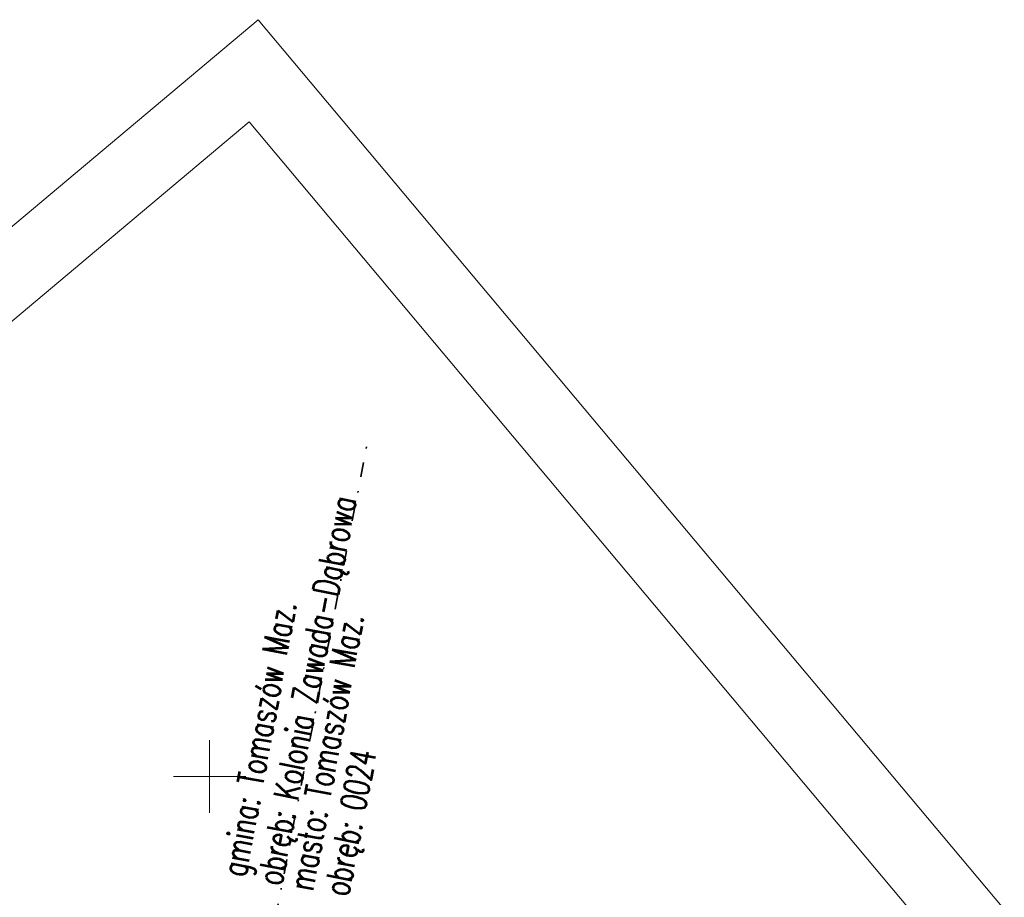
# Model space of a CAD drawing. Header units: metres. Extents: x 7429064 to 7429988, y 5709479 to 5710302.
# Tile 38 of 38: x 7429837 to 7429905, y 5710242 to 5710302. Entities that reach past the tile are written whole.
import ezdxf
from ezdxf.enums import TextEntityAlignment as Align

# ---------------------------------------------------------------- set-up
doc = ezdxf.new("R2010")
doc.units = ezdxf.units.M
doc.header["$MEASUREMENT"] = 0
doc.linetypes.add('1', pattern=[0])
doc.linetypes.add('12', pattern=[3, 1, -1, 0, -1])
for name, color, linetype, lineweight in [('arkusz', 250, 'CONTINUOUS', 18), ('GMINA_L_0', 7, '12', 35), ('GMINA_T_0', 7, 'CONTINUOUS', 18), ('KRZYZE_L_0', 7, '1', 18), ('OBREB_T_0', 7, 'CONTINUOUS', 18)]:
    doc.layers.add(name, color=color, linetype=linetype, lineweight=lineweight)
doc.styles.get("Standard").update_dxf_attribs({"font": 'Simplex.SHX', "width": 0.75})

msp = doc.modelspace()

# ---------------------------------------------------------------- linework, layer by layer
at = {"layer": 'arkusz', "linetype": 'Continuous'}
for p, q in [((7429064.331, 5709640.143), (7429853.357, 5710302.214)), ((7429853.357, 5710302.214), (7429988.342, 5710141.345)), ((7429071.375, 5709639.527), (7429852.741, 5710295.17)), ((7429852.741, 5710295.17), (7429981.298, 5710141.961))]:
    msp.add_line(p, q, dxfattribs=at)
at = {"layer": 'GMINA_L_0', "linetype": '12'}
msp.add_line((7429836.9, 5710148.93), (7429860.884, 5710273.006), dxfattribs=at)
at = {"layer": 'KRZYZE_L_0', "linetype": '1'}
for p, q in [((7429850, 5710247.5), (7429850, 5710252.5)), ((7429847.5, 5710250), (7429852.5, 5710250))]:
    msp.add_line(p, q, dxfattribs=at)

# ---------------------------------------------------------------- texts
at = {"layer": 'GMINA_T_0', "width": 0.7}
for s, rotation, p in [('gmina: Tomaszów Maz.', 79.52967, (7429852.502, 5710243.007)), ('masto: Tomaszów Maz.', 79.5297, (7429857.14, 5710242.036))]:
    msp.add_text(s, height=1.75, rotation=rotation, dxfattribs=at).set_placement(p)
at = {"layer": 'OBREB_T_0', "width": 0.7}
msp.add_text('obręb: Kolonia Zawada-Dąbrowa', height=1.75, rotation=79.05959, dxfattribs=at).set_placement((7429854.97, 5710242.409))
msp.add_text('obręb: 0024', height=1.75, rotation=79.05959, dxfattribs=at).set_placement((7429857.86, 5710242), align=Align.TOP_LEFT)

doc.saveas('drawing.dxf')
